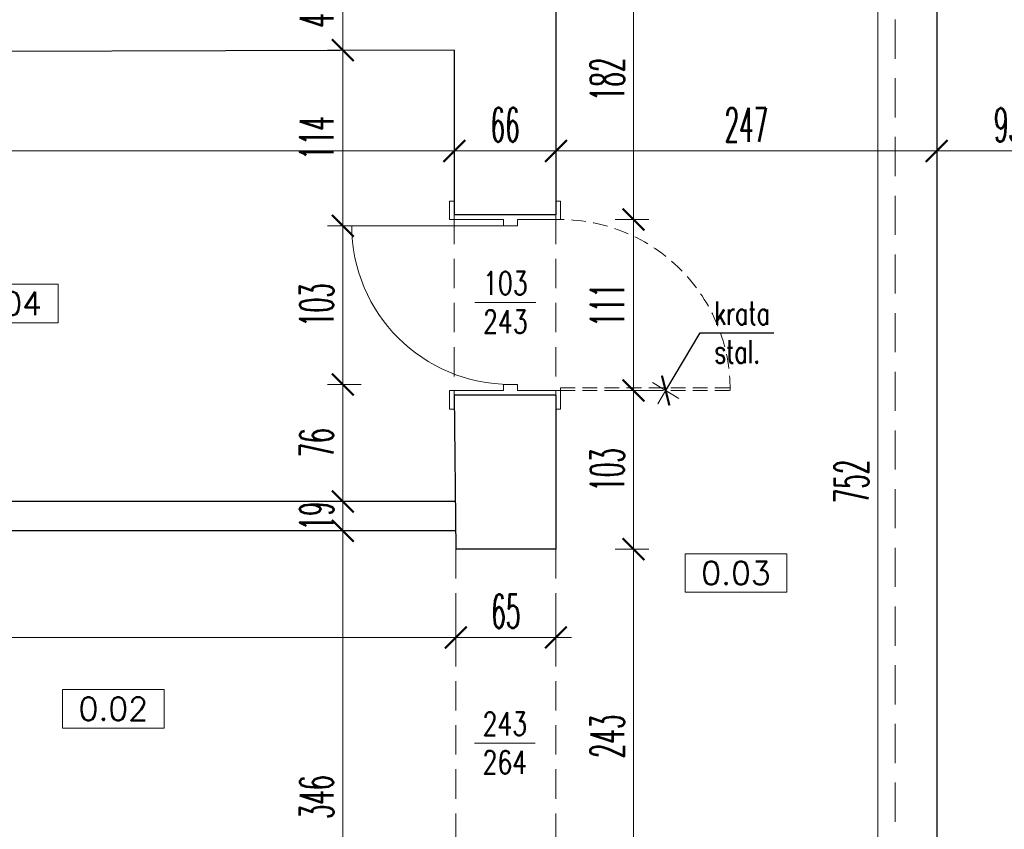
# Model space of a CAD drawing. Header units: millimetres. Extents: x -5207 to 173417, y -28809 to -6400.
# Tile 249 of 256: x 9363 to 10001, y -11549 to -11024. Entities that reach past the tile are written whole.
import ezdxf

# ---------------------------------------------------------------- set-up
doc = ezdxf.new("R2010")
doc.units = ezdxf.units.MM
doc.linetypes.add('HIDDEN', pattern=[9.524999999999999, 6.35, -3.175])
for name, color, linetype, lineweight in [('m_cienka', 6, 'Continuous', 5), ('m_stolarka', 52, 'Continuous', 9), ('m_tekst', 7, 'Continuous', 13), ('m_wymiary', 1, 'Continuous', 9), ('m_ściany', 90, 'Continuous', 30)]:
    doc.layers.add(name, color=color, linetype=linetype, lineweight=lineweight)
doc.styles.add('DIM', font='dim', dxfattribs={"width": 0.75})
doc.styles.add('ROMANS', font='Romans.shx', dxfattribs={"height": 0.2})
doc.styles.get("Standard").update_dxf_attribs({"font": 'txt.shx'})
doc.styles.add('styl1', font='simplex.shx', dxfattribs={"width": 0.75})
doc.styles.add('WYM', font='simplex.shx', dxfattribs={"width": 0.5})
doc.dimstyles.new('YAROVY', dxfattribs={"dimtxt": 12, "dimasz": 2, "dimexe": 0, "dimexo": 0, "dimgap": 4, "dimtad": 3, "dimdec": 1, "dimrnd": 0.5, "dimdsep": 46, "dimtxsty": 'DIM', "dimblk": 'YARA', "dimcen": 5, "dimse1": 1, "dimse2": 1, "dimclrd": 1, "dimclrt": 3, "dimadec": 0, "dimazin": 0, "dimtfac": 1, "dimtdec": 1, "dimtmove": 0, "dimatfit": 3, "dimldrblk": 'YARA', "dimfxl": 1, "dimtolj": 1, "dimtzin": 0, "dimarcsym": 0})
doc.dimstyles.new('ZOL_3DPROJEKT100', dxfattribs={"dimscale": 2, "dimtxt": 10, "dimasz": 5, "dimexe": 0, "dimexo": 0, "dimgap": 3, "dimtad": 1, "dimdec": 1, "dimrnd": 0.5, "dimdsep": 46, "dimtxsty": 'WYM', "dimblk1": 'YARA', "dimblk2": 'YARA', "dimsah": 1, "dimcen": 1.2, "dimdle": 6, "dimclrd": 1, "dimclre": 250, "dimclrt": 7, "dimadec": 1, "dimazin": 0, "dimtfac": 1, "dimtdec": 1, "dimtix": 1, "dimtmove": 2, "dimatfit": 3, "dimldrblk": 'WW', "dimfxl": 1, "dimfxlon": 1, "dimtolj": 1, "dimtzin": 0, "dimlwd": -1, "dimlwe": 0, "dimarcsym": 0})

# ---------------------------------------------------------------- blocks, each defined once
blk = doc.blocks.new('DIMTICK')
for p, q in [((0, 1), (0, -1)), ((-1, 0), (1, -4.440892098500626e-16))]:
    blk.add_line(p, q)
at = {"const_width": 0.1414213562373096}
blk.add_lwpolyline([(0.7071067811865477, 0.7071067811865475), (-0.7071067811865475, -0.7071067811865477)], dxfattribs=at)
blk = doc.blocks.new('YARA')
at = {"layer": 'm_wymiary'}
blk.add_blockref('DIMTICK', (0, 0), dxfattribs=at)
blk = doc.blocks.new('*D4326')
at = {"layer": 'Defpoints', "color": 0, "ltscale": 2, "transparency": 16777216}
for p in [(15193.44700317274, -9604.169468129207), (8808.44700317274, -11688.27081603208), (15193.44700317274, -11684.77081603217)]:
    blk.add_point(p, dxfattribs=at)
at = {"layer": 'm_wymiary', "color": 250, "linetype": 'HIDDEN', "lineweight": 0, "ltscale": 2, "transparency": 16777216}
for p, q in [((8808.44700317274, -9616.169468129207), (8808.44700317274, -9604.169468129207)), ((15193.44700317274, -9616.169468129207), (15193.44700317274, -9604.169468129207))]:
    blk.add_line(p, q, dxfattribs=at)
at = {"layer": 'm_wymiary', "color": 1, "ltscale": 2, "transparency": 16777216}
blk.add_line((8818.44700317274, -9604.169468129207), (15183.44700317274, -9604.169468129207), dxfattribs=at)
at = {"layer": 'm_wymiary', "color": 1, "ltscale": 2, "transparency": 16777216, "xscale": 10, "yscale": 10, "zscale": 10, "rotation": 180}
blk.add_blockref('YARA', (8808.44700317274, -9604.169468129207), dxfattribs=at)
at = {"layer": 'm_wymiary', "color": 1, "ltscale": 2, "transparency": 16777216, "xscale": 10, "yscale": 10, "zscale": 10}
blk.add_blockref('YARA', (15193.44700317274, -9604.169468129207), dxfattribs=at)
at = {"layer": 'm_wymiary', "color": 7, "ltscale": 2, "transparency": 16777216, "insert": (12000.94700317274, -9587.169468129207), "char_height": 22, "attachment_point": 5, "style": 'WYM'}
blk.add_mtext('\\A1;6385', dxfattribs=at)
blk = doc.blocks.new('WW')
at = {"ltscale": 2}
for p, q in [((3, 3), (-3, -3)), ((0, -3), (0, 3)), ((-6.309587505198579, 0), (6.099896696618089, 0))]:
    blk.add_line(p, q, dxfattribs=at)
blk = doc.blocks.new('*D4366')
at = {"layer": 'Defpoints', "color": 0, "ltscale": 2, "transparency": 16777216}
for p in [(9987.447003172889, -10487.27081603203), (8562.620227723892, -11688.27081603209), (8808.447003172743, -11688.27081603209)]:
    blk.add_point(p, dxfattribs=at)
at = {"layer": 'm_wymiary', "color": 250, "linetype": 'HIDDEN', "lineweight": 0, "ltscale": 2, "transparency": 16777216}
for p, q in [((8574.620227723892, -10487.27081603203), (8562.620227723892, -10487.27081603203)), ((8574.620227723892, -11688.27081603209), (8562.620227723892, -11688.27081603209))]:
    blk.add_line(p, q, dxfattribs=at)
at = {"layer": 'm_wymiary', "color": 1, "ltscale": 2, "transparency": 16777216}
blk.add_line((8562.620227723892, -10497.27081603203), (8562.620227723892, -11678.27081603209), dxfattribs=at)
at = {"layer": 'm_wymiary', "color": 1, "ltscale": 2, "transparency": 16777216, "xscale": 10, "yscale": 10, "zscale": 10}
for p, rotation in [((8562.620227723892, -10487.27081603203), 90), ((8562.620227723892, -11688.27081603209), 270)]:
    blk.add_blockref('YARA', p, dxfattribs=dict(at, rotation=rotation))
at = {"layer": 'm_wymiary', "color": 7, "ltscale": 2, "transparency": 16777216, "insert": (8545.620227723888, -11087.77081603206), "char_height": 22, "attachment_point": 5, "rotation": 90, "style": 'WYM'}
blk.add_mtext('\\A1;1201', dxfattribs=at)
blk = doc.blocks.new('*D4369')
at = {"layer": 'Defpoints', "color": 0, "ltscale": 2, "transparency": 16777216}
for p in [(9987.447003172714, -9859.270816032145), (8512.620227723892, -13404.27081603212), (9987.447003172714, -13404.27081603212)]:
    blk.add_point(p, dxfattribs=at)
at = {"layer": 'm_wymiary', "color": 250, "linetype": 'HIDDEN', "lineweight": 0, "ltscale": 2, "transparency": 16777216}
for p, q in [((8524.62022772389, -9859.270816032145), (8512.62022772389, -9859.270816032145)), ((8524.620227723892, -13404.27081603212), (8512.620227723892, -13404.27081603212))]:
    blk.add_line(p, q, dxfattribs=at)
at = {"layer": 'm_wymiary', "color": 1, "ltscale": 2, "transparency": 16777216}
blk.add_line((8512.62022772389, -9869.270816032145), (8512.620227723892, -13394.27081603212), dxfattribs=at)
at = {"layer": 'm_wymiary', "color": 1, "ltscale": 2, "transparency": 16777216, "xscale": 10, "yscale": 10, "zscale": 10}
for p, rotation in [((8512.62022772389, -9859.270816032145), 90), ((8512.620227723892, -13404.27081603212), 270)]:
    blk.add_blockref('YARA', p, dxfattribs=dict(at, rotation=rotation))
at = {"layer": 'm_wymiary', "color": 7, "ltscale": 2, "transparency": 16777216, "insert": (8495.620227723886, -11631.77081603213), "char_height": 22, "attachment_point": 5, "rotation": 90, "style": 'WYM'}
blk.add_mtext('\\A1;3545', dxfattribs=at)
blk = doc.blocks.new('*D4842')
at = {"layer": 'Defpoints', "color": 0, "ltscale": 2, "transparency": 16777216}
for p in [(9644.447003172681, -11043.27081603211), (9032.44700317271, -11045.27081603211), (9644.447003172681, -11108.75701787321)]:
    blk.add_point(p, dxfattribs=at)
at = {"layer": 'm_wymiary', "color": 250, "linetype": 'HIDDEN', "lineweight": 0, "ltscale": 2, "transparency": 16777216}
for p, q in [((9032.44700317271, -11096.75701787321), (9032.44700317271, -11108.75701787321)), ((9644.447003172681, -11096.75701787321), (9644.447003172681, -11108.75701787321))]:
    blk.add_line(p, q, dxfattribs=at)
at = {"layer": 'm_wymiary', "color": 1, "ltscale": 2, "transparency": 16777216}
blk.add_line((9042.44700317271, -11108.75701787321), (9634.447003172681, -11108.75701787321), dxfattribs=at)
at = {"layer": 'm_wymiary', "color": 1, "ltscale": 2, "transparency": 16777216, "xscale": 10, "yscale": 10, "zscale": 10, "rotation": 180}
blk.add_blockref('YARA', (9032.44700317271, -11108.75701787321), dxfattribs=at)
at = {"layer": 'm_wymiary', "color": 1, "ltscale": 2, "transparency": 16777216, "xscale": 10, "yscale": 10, "zscale": 10}
blk.add_blockref('YARA', (9644.447003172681, -11108.75701787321), dxfattribs=at)
at = {"layer": 'm_wymiary', "color": 7, "ltscale": 2, "transparency": 16777216, "insert": (9338.447003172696, -11091.75701787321), "char_height": 22, "attachment_point": 5, "style": 'WYM'}
blk.add_mtext('\\A1;612', dxfattribs=at)
blk = doc.blocks.new('*D4843')
at = {"layer": 'Defpoints', "color": 0, "ltscale": 2, "transparency": 16777216}
for p in [(9644.447003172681, -11043.27081603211), (9710.447003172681, -11108.75701787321), (9710.447003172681, -11108.75701787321)]:
    blk.add_point(p, dxfattribs=at)
at = {"layer": 'm_wymiary', "color": 250, "linetype": 'HIDDEN', "lineweight": 0, "ltscale": 2, "transparency": 16777216}
blk.add_line((9644.447003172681, -11096.75701787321), (9644.447003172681, -11108.75701787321), dxfattribs=at)
at = {"layer": 'm_wymiary', "color": 1, "ltscale": 2, "transparency": 16777216}
blk.add_line((9654.447003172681, -11108.75701787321), (9700.447003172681, -11108.75701787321), dxfattribs=at)
at = {"layer": 'm_wymiary', "color": 1, "ltscale": 2, "transparency": 16777216, "xscale": 10, "yscale": 10, "zscale": 10, "rotation": 180}
blk.add_blockref('YARA', (9644.447003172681, -11108.75701787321), dxfattribs=at)
at = {"layer": 'm_wymiary', "color": 1, "ltscale": 2, "transparency": 16777216, "xscale": 10, "yscale": 10, "zscale": 10}
blk.add_blockref('YARA', (9710.447003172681, -11108.75701787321), dxfattribs=at)
at = {"layer": 'm_wymiary', "color": 7, "ltscale": 2, "transparency": 16777216, "insert": (9677.447003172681, -11091.75701787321), "char_height": 22, "attachment_point": 5, "style": 'WYM'}
blk.add_mtext('\\A1;66', dxfattribs=at)
blk = doc.blocks.new('*D4844')
at = {"layer": 'Defpoints', "color": 0, "ltscale": 2, "transparency": 16777216}
for p in [(9710.447003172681, -11108.75701787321), (9957.447003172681, -11108.75701787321), (9957.447003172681, -11108.75701787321)]:
    blk.add_point(p, dxfattribs=at)
at = {"layer": 'm_wymiary', "color": 1, "ltscale": 2, "transparency": 16777216}
blk.add_line((9720.447003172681, -11108.75701787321), (9947.447003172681, -11108.75701787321), dxfattribs=at)
at = {"layer": 'm_wymiary', "color": 1, "ltscale": 2, "transparency": 16777216, "xscale": 10, "yscale": 10, "zscale": 10, "rotation": 180}
blk.add_blockref('YARA', (9710.447003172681, -11108.75701787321), dxfattribs=at)
at = {"layer": 'm_wymiary', "color": 1, "ltscale": 2, "transparency": 16777216, "xscale": 10, "yscale": 10, "zscale": 10}
blk.add_blockref('YARA', (9957.447003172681, -11108.75701787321), dxfattribs=at)
at = {"layer": 'm_wymiary', "color": 7, "ltscale": 2, "transparency": 16777216, "insert": (9833.947003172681, -11091.75701787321), "char_height": 22, "attachment_point": 5, "style": 'WYM'}
blk.add_mtext('\\A1;247', dxfattribs=at)
blk = doc.blocks.new('*D4845')
at = {"layer": 'Defpoints', "color": 0, "ltscale": 2, "transparency": 16777216}
for p in [(9957.447003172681, -11108.75701787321), (10050.44700317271, -11108.75701787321), (10050.44700317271, -11108.75701787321)]:
    blk.add_point(p, dxfattribs=at)
at = {"layer": 'm_wymiary', "color": 1, "ltscale": 2, "transparency": 16777216}
blk.add_line((9967.447003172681, -11108.75701787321), (10040.44700317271, -11108.75701787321), dxfattribs=at)
at = {"layer": 'm_wymiary', "color": 1, "ltscale": 2, "transparency": 16777216, "xscale": 10, "yscale": 10, "zscale": 10, "rotation": 180}
blk.add_blockref('YARA', (9957.447003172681, -11108.75701787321), dxfattribs=at)
at = {"layer": 'm_wymiary', "color": 1, "ltscale": 2, "transparency": 16777216, "xscale": 10, "yscale": 10, "zscale": 10}
blk.add_blockref('YARA', (10050.44700317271, -11108.75701787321), dxfattribs=at)
at = {"layer": 'm_wymiary', "color": 7, "ltscale": 2, "transparency": 16777216, "insert": (10003.9470031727, -11091.75701787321), "char_height": 22, "attachment_point": 5, "style": 'WYM'}
blk.add_mtext('\\A1;93', dxfattribs=at)
blk = doc.blocks.new('*D4846')
at = {"layer": 'Defpoints', "color": 0, "ltscale": 2, "transparency": 16777216}
for p in [(9645.447003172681, -11367.27081603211), (9032.447003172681, -11412.27081603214), (9645.447003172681, -11424.55557012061)]:
    blk.add_point(p, dxfattribs=at)
at = {"layer": 'm_wymiary', "color": 250, "linetype": 'HIDDEN', "lineweight": 0, "ltscale": 2, "transparency": 16777216}
for p, q in [((9032.447003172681, -11412.55557012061), (9032.447003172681, -11424.55557012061)), ((9645.447003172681, -11412.55557012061), (9645.447003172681, -11424.55557012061))]:
    blk.add_line(p, q, dxfattribs=at)
at = {"layer": 'm_wymiary', "color": 1, "ltscale": 2, "transparency": 16777216}
blk.add_line((9042.447003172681, -11424.55557012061), (9635.447003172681, -11424.55557012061), dxfattribs=at)
at = {"layer": 'm_wymiary', "color": 1, "ltscale": 2, "transparency": 16777216, "xscale": 10, "yscale": 10, "zscale": 10, "rotation": 180}
blk.add_blockref('YARA', (9032.447003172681, -11424.55557012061), dxfattribs=at)
at = {"layer": 'm_wymiary', "color": 1, "ltscale": 2, "transparency": 16777216, "xscale": 10, "yscale": 10, "zscale": 10}
blk.add_blockref('YARA', (9645.447003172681, -11424.55557012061), dxfattribs=at)
at = {"layer": 'm_wymiary', "color": 7, "ltscale": 2, "transparency": 16777216, "insert": (9338.947003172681, -11407.55557012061), "char_height": 22, "attachment_point": 5, "style": 'WYM'}
blk.add_mtext('\\A1;613', dxfattribs=at)
blk = doc.blocks.new('*D4847')
at = {"layer": 'Defpoints', "color": 0, "ltscale": 2, "transparency": 16777216}
for p in [(9645.447003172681, -11367.27081603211), (9710.447003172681, -11367.27081603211), (9710.447003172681, -11424.55557012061)]:
    blk.add_point(p, dxfattribs=at)
at = {"layer": 'm_wymiary', "color": 250, "linetype": 'HIDDEN', "lineweight": 0, "ltscale": 2, "transparency": 16777216}
for p, q in [((9645.447003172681, -11412.55557012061), (9645.447003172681, -11424.55557012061)), ((9710.447003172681, -11412.55557012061), (9710.447003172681, -11424.55557012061))]:
    blk.add_line(p, q, dxfattribs=at)
at = {"layer": 'm_wymiary', "color": 1, "ltscale": 2, "transparency": 16777216}
blk.add_line((9655.447003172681, -11424.55557012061), (9700.447003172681, -11424.55557012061), dxfattribs=at)
at = {"layer": 'm_wymiary', "color": 1, "ltscale": 2, "transparency": 16777216, "xscale": 10, "yscale": 10, "zscale": 10, "rotation": 180}
blk.add_blockref('YARA', (9645.447003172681, -11424.55557012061), dxfattribs=at)
at = {"layer": 'm_wymiary', "color": 1, "ltscale": 2, "transparency": 16777216, "xscale": 10, "yscale": 10, "zscale": 10}
blk.add_blockref('YARA', (9710.447003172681, -11424.55557012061), dxfattribs=at)
at = {"layer": 'm_wymiary', "color": 7, "ltscale": 2, "transparency": 16777216, "insert": (9677.947003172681, -11407.55557012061), "char_height": 22, "attachment_point": 5, "style": 'WYM'}
blk.add_mtext('\\A1;65', dxfattribs=at)
blk = doc.blocks.new('*D4654')
at = {"layer": 'Defpoints', "color": 0, "ltscale": 2, "transparency": 16777216}
for p in [(9572.168066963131, -11355.27081603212), (9644.447003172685, -11355.27081603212), (9615.447003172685, -11701.27081603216)]:
    blk.add_point(p, dxfattribs=at)
at = {"layer": 'm_wymiary', "color": 250, "linetype": 'HIDDEN', "lineweight": 0, "ltscale": 2, "transparency": 16777216}
for p, q in [((9584.168066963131, -11355.27081603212), (9572.168066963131, -11355.27081603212)), ((9584.168066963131, -11701.27081603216), (9572.168066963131, -11701.27081603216))]:
    blk.add_line(p, q, dxfattribs=at)
at = {"layer": 'm_wymiary', "color": 1, "ltscale": 2, "transparency": 16777216}
blk.add_line((9572.168066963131, -11691.27081603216), (9572.168066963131, -11365.27081603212), dxfattribs=at)
at = {"layer": 'm_wymiary', "color": 1, "ltscale": 2, "transparency": 16777216, "xscale": 10, "yscale": 10, "zscale": 10}
for p, rotation in [((9572.168066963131, -11355.27081603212), 90), ((9572.168066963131, -11701.27081603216), 270)]:
    blk.add_blockref('YARA', p, dxfattribs=dict(at, rotation=rotation))
at = {"layer": 'm_wymiary', "color": 7, "ltscale": 2, "transparency": 16777216, "insert": (9555.168066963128, -11528.27081603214), "char_height": 22, "attachment_point": 5, "rotation": 90, "style": 'WYM'}
blk.add_mtext('\\A1;346', dxfattribs=at)
blk = doc.blocks.new('*D4655')
at = {"layer": 'Defpoints', "color": 0, "ltscale": 2, "transparency": 16777216}
for p in [(9572.168066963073, -11336.27081603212), (9645.137003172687, -11336.27081603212), (9644.447003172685, -11355.27081603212)]:
    blk.add_point(p, dxfattribs=at)
at = {"layer": 'm_wymiary', "color": 1, "ltscale": 2, "transparency": 16777216}
for p, q in [((9572.168066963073, -11326.27081603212), (9572.168066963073, -11316.27081603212)), ((9572.168066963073, -11355.27081603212), (9572.168066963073, -11336.27081603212)), ((9572.168066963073, -11365.27081603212), (9572.168066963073, -11375.27081603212))]:
    blk.add_line(p, q, dxfattribs=at)
at = {"layer": 'm_wymiary', "color": 250, "linetype": 'HIDDEN', "lineweight": 0, "ltscale": 2, "transparency": 16777216}
for p, q in [((9584.168066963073, -11336.27081603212), (9572.168066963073, -11336.27081603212)), ((9584.168066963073, -11355.27081603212), (9572.168066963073, -11355.27081603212))]:
    blk.add_line(p, q, dxfattribs=at)
at = {"layer": 'm_wymiary', "color": 1, "ltscale": 2, "transparency": 16777216, "xscale": 10, "yscale": 10, "zscale": 10}
for p, rotation in [((9572.168066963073, -11336.27081603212), 270), ((9572.168066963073, -11355.27081603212), 90)]:
    blk.add_blockref('YARA', p, dxfattribs=dict(at, rotation=rotation))
at = {"layer": 'm_wymiary', "color": 7, "ltscale": 2, "transparency": 16777216, "insert": (9555.16806696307, -11345.77081603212), "char_height": 22, "attachment_point": 5, "rotation": 90, "style": 'WYM'}
blk.add_mtext('\\A1;19', dxfattribs=at)
blk = doc.blocks.new('*D4656')
at = {"layer": 'Defpoints', "color": 0, "ltscale": 2, "transparency": 16777216}
for p in [(9572.168066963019, -11043.27081603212), (9644.447003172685, -11043.27081603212), (9680.947003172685, -11157.27081603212)]:
    blk.add_point(p, dxfattribs=at)
at = {"layer": 'm_wymiary', "color": 250, "linetype": 'HIDDEN', "lineweight": 0, "ltscale": 2, "transparency": 16777216}
for p, q in [((9584.168066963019, -11043.27081603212), (9572.168066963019, -11043.27081603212)), ((9584.168066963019, -11157.27081603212), (9572.168066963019, -11157.27081603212))]:
    blk.add_line(p, q, dxfattribs=at)
at = {"layer": 'm_wymiary', "color": 1, "ltscale": 2, "transparency": 16777216}
blk.add_line((9572.168066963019, -11147.27081603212), (9572.168066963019, -11053.27081603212), dxfattribs=at)
at = {"layer": 'm_wymiary', "color": 1, "ltscale": 2, "transparency": 16777216, "xscale": 10, "yscale": 10, "zscale": 10}
for p, rotation in [((9572.168066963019, -11043.27081603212), 90), ((9572.168066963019, -11157.27081603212), 270)]:
    blk.add_blockref('YARA', p, dxfattribs=dict(at, rotation=rotation))
at = {"layer": 'm_wymiary', "color": 7, "ltscale": 2, "transparency": 16777216, "insert": (9555.168066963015, -11100.27081603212), "char_height": 22, "attachment_point": 5, "rotation": 90, "style": 'WYM'}
blk.add_mtext('\\A1;114', dxfattribs=at)
blk = doc.blocks.new('*D4657')
at = {"layer": 'Defpoints', "color": 0, "ltscale": 2, "transparency": 16777216}
for p in [(9572.168066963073, -10995.27081603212), (9644.447003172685, -10995.27081603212), (9644.447003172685, -11043.27081603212)]:
    blk.add_point(p, dxfattribs=at)
at = {"layer": 'm_wymiary', "color": 250, "linetype": 'HIDDEN', "lineweight": 0, "ltscale": 2, "transparency": 16777216}
for p, q in [((9584.168066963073, -10995.27081603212), (9572.168066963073, -10995.27081603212)), ((9584.168066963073, -11043.27081603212), (9572.168066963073, -11043.27081603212))]:
    blk.add_line(p, q, dxfattribs=at)
at = {"layer": 'm_wymiary', "color": 1, "ltscale": 2, "transparency": 16777216}
blk.add_line((9572.168066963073, -11033.27081603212), (9572.168066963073, -11005.27081603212), dxfattribs=at)
at = {"layer": 'm_wymiary', "color": 1, "ltscale": 2, "transparency": 16777216, "xscale": 10, "yscale": 10, "zscale": 10}
for p, rotation in [((9572.168066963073, -10995.27081603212), 90), ((9572.168066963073, -11043.27081603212), 270)]:
    blk.add_blockref('YARA', p, dxfattribs=dict(at, rotation=rotation))
at = {"layer": 'm_wymiary', "color": 7, "ltscale": 2, "transparency": 16777216, "insert": (9555.16806696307, -11019.27081603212), "char_height": 22, "attachment_point": 5, "rotation": 90, "style": 'WYM'}
blk.add_mtext('\\A1;48', dxfattribs=at)
blk = doc.blocks.new('*D4694')
at = {"layer": 'Defpoints', "color": 0, "ltscale": 2, "transparency": 16777216}
for p in [(9919.23535622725, -10947.27081603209), (9957.447003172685, -10947.27081603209), (9949.168051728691, -11699.2708160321)]:
    blk.add_point(p, dxfattribs=at)
at = {"layer": 'm_wymiary', "color": 250, "linetype": 'HIDDEN', "lineweight": 0, "ltscale": 2, "transparency": 16777216}
for p, q in [((9931.23535622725, -10947.27081603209), (9919.23535622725, -10947.27081603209)), ((9931.23535622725, -11699.2708160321), (9919.23535622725, -11699.2708160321))]:
    blk.add_line(p, q, dxfattribs=at)
at = {"layer": 'm_wymiary', "color": 1, "ltscale": 2, "transparency": 16777216}
blk.add_line((9919.23535622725, -11689.2708160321), (9919.23535622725, -10957.27081603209), dxfattribs=at)
at = {"layer": 'm_wymiary', "color": 1, "ltscale": 2, "transparency": 16777216, "xscale": 10, "yscale": 10, "zscale": 10}
for p, rotation in [((9919.23535622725, -10947.27081603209), 90), ((9919.23535622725, -11699.2708160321), 270)]:
    blk.add_blockref('YARA', p, dxfattribs=dict(at, rotation=rotation))
at = {"layer": 'm_wymiary', "color": 7, "ltscale": 2, "transparency": 16777216, "insert": (9902.235356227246, -11323.27081603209), "char_height": 22, "attachment_point": 5, "rotation": 90, "style": 'WYM'}
blk.add_mtext('\\A1;752', dxfattribs=at)
blk = doc.blocks.new('*D4696')
at = {"layer": 'Defpoints', "color": 0, "ltscale": 2, "transparency": 16777216}
for p in [(9710.447003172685, -11367.27081603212), (9760.753427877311, -11367.27081603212), (9710.447003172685, -11610.27081603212)]:
    blk.add_point(p, dxfattribs=at)
at = {"layer": 'm_wymiary', "color": 250, "linetype": 'HIDDEN', "lineweight": 0, "ltscale": 2, "transparency": 16777216}
for p, q in [((9748.753427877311, -11367.27081603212), (9760.753427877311, -11367.27081603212)), ((9748.753427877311, -11610.27081603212), (9760.753427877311, -11610.27081603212))]:
    blk.add_line(p, q, dxfattribs=at)
at = {"layer": 'm_wymiary', "color": 1, "ltscale": 2, "transparency": 16777216}
blk.add_line((9760.753427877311, -11600.27081603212), (9760.753427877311, -11377.27081603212), dxfattribs=at)
at = {"layer": 'm_wymiary', "color": 1, "ltscale": 2, "transparency": 16777216, "xscale": 10, "yscale": 10, "zscale": 10}
for p, rotation in [((9760.753427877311, -11367.27081603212), 90), ((9760.753427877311, -11610.27081603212), 270)]:
    blk.add_blockref('YARA', p, dxfattribs=dict(at, rotation=rotation))
at = {"layer": 'm_wymiary', "color": 7, "ltscale": 2, "transparency": 16777216, "insert": (9743.753427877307, -11488.77081603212), "char_height": 22, "attachment_point": 5, "rotation": 90, "style": 'WYM'}
blk.add_mtext('\\A1;243', dxfattribs=at)
blk = doc.blocks.new('*D4697')
at = {"layer": 'Defpoints', "color": 0, "ltscale": 2, "transparency": 16777216}
for p in [(9685.447003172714, -11264.27081603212), (9760.753427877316, -11264.27081603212), (9710.447003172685, -11367.27081603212)]:
    blk.add_point(p, dxfattribs=at)
at = {"layer": 'm_wymiary', "color": 250, "linetype": 'HIDDEN', "lineweight": 0, "ltscale": 2, "transparency": 16777216}
for p, q in [((9748.753427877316, -11264.27081603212), (9760.753427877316, -11264.27081603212)), ((9748.753427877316, -11367.27081603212), (9760.753427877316, -11367.27081603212))]:
    blk.add_line(p, q, dxfattribs=at)
at = {"layer": 'm_wymiary', "color": 1, "ltscale": 2, "transparency": 16777216}
blk.add_line((9760.753427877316, -11357.27081603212), (9760.753427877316, -11274.27081603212), dxfattribs=at)
at = {"layer": 'm_wymiary', "color": 1, "ltscale": 2, "transparency": 16777216, "xscale": 10, "yscale": 10, "zscale": 10}
for p, rotation in [((9760.753427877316, -11264.27081603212), 90), ((9760.753427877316, -11367.27081603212), 270)]:
    blk.add_blockref('YARA', p, dxfattribs=dict(at, rotation=rotation))
at = {"layer": 'm_wymiary', "color": 7, "ltscale": 2, "transparency": 16777216, "insert": (9743.753427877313, -11315.77081603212), "char_height": 22, "attachment_point": 5, "rotation": 90, "style": 'WYM'}
blk.add_mtext('\\A1;103', dxfattribs=at)
blk = doc.blocks.new('*D4698')
at = {"layer": 'Defpoints', "color": 0, "ltscale": 2, "transparency": 16777216}
for p in [(9685.447003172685, -11153.27081603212), (9760.753427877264, -11153.27081603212), (9685.447003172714, -11264.27081603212)]:
    blk.add_point(p, dxfattribs=at)
at = {"layer": 'm_wymiary', "color": 250, "linetype": 'HIDDEN', "lineweight": 0, "ltscale": 2, "transparency": 16777216}
for p, q in [((9748.753427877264, -11153.27081603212), (9760.753427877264, -11153.27081603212)), ((9748.753427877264, -11264.27081603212), (9760.753427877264, -11264.27081603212))]:
    blk.add_line(p, q, dxfattribs=at)
at = {"layer": 'm_wymiary', "color": 1, "ltscale": 2, "transparency": 16777216}
blk.add_line((9760.753427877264, -11254.27081603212), (9760.753427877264, -11163.27081603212), dxfattribs=at)
at = {"layer": 'm_wymiary', "color": 1, "ltscale": 2, "transparency": 16777216, "xscale": 10, "yscale": 10, "zscale": 10}
for p, rotation in [((9760.753427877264, -11153.27081603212), 90), ((9760.753427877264, -11264.27081603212), 270)]:
    blk.add_blockref('YARA', p, dxfattribs=dict(at, rotation=rotation))
at = {"layer": 'm_wymiary', "color": 7, "ltscale": 2, "transparency": 16777216, "insert": (9743.75342787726, -11208.77081603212), "char_height": 22, "attachment_point": 5, "rotation": 90, "style": 'WYM'}
blk.add_mtext('\\A1;111', dxfattribs=at)
blk = doc.blocks.new('*D4699')
at = {"layer": 'Defpoints', "color": 0, "ltscale": 2, "transparency": 16777216}
for p in [(9710.447003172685, -10971.27081603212), (9760.753427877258, -10971.27081603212), (9685.447003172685, -11153.27081603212)]:
    blk.add_point(p, dxfattribs=at)
at = {"layer": 'm_wymiary', "color": 250, "linetype": 'HIDDEN', "lineweight": 0, "ltscale": 2, "transparency": 16777216}
for p, q in [((9748.753427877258, -10971.27081603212), (9760.753427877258, -10971.27081603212)), ((9748.753427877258, -11153.27081603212), (9760.753427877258, -11153.27081603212))]:
    blk.add_line(p, q, dxfattribs=at)
at = {"layer": 'm_wymiary', "color": 1, "ltscale": 2, "transparency": 16777216}
blk.add_line((9760.753427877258, -11143.27081603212), (9760.753427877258, -10981.27081603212), dxfattribs=at)
at = {"layer": 'm_wymiary', "color": 1, "ltscale": 2, "transparency": 16777216, "xscale": 10, "yscale": 10, "zscale": 10}
for p, rotation in [((9760.753427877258, -10971.27081603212), 90), ((9760.753427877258, -11153.27081603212), 270)]:
    blk.add_blockref('YARA', p, dxfattribs=dict(at, rotation=rotation))
at = {"layer": 'm_wymiary', "color": 7, "ltscale": 2, "transparency": 16777216, "insert": (9743.753427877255, -11062.27081603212), "char_height": 22, "attachment_point": 5, "rotation": 90, "style": 'WYM'}
blk.add_mtext('\\A1;182', dxfattribs=at)
blk = doc.blocks.new('*D5227')
at = {"layer": 'Defpoints', "color": 0, "transparency": 16777216}
for p in [(9680.947003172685, -11157.27081603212), (9572.168066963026, -11260.27081603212), (9685.447003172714, -11260.27081603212)]:
    blk.add_point(p, dxfattribs=at)
at = {"layer": 'm_wymiary', "color": 250, "linetype": 'HIDDEN', "lineweight": 0, "transparency": 16777216}
for p, q in [((9584.168066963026, -11157.27081603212), (9572.168066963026, -11157.27081603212)), ((9584.168066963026, -11260.27081603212), (9572.168066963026, -11260.27081603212))]:
    blk.add_line(p, q, dxfattribs=at)
at = {"layer": 'm_wymiary', "color": 1, "transparency": 16777216}
blk.add_line((9572.168066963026, -11167.27081603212), (9572.168066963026, -11250.27081603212), dxfattribs=at)
at = {"layer": 'm_wymiary', "color": 1, "transparency": 16777216, "xscale": 10, "yscale": 10, "zscale": 10}
for p, rotation in [((9572.168066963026, -11157.27081603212), 90), ((9572.168066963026, -11260.27081603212), 270)]:
    blk.add_blockref('YARA', p, dxfattribs=dict(at, rotation=rotation))
at = {"layer": 'm_wymiary', "color": 7, "transparency": 16777216, "insert": (9555.168066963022, -11208.77081603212), "char_height": 22, "attachment_point": 5, "rotation": 90, "style": 'WYM'}
blk.add_mtext('\\A1;103', dxfattribs=at)
blk = doc.blocks.new('*D5228')
at = {"layer": 'Defpoints', "color": 0, "transparency": 16777216}
for p in [(9685.447003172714, -11260.27081603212), (9572.168066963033, -11336.27081603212), (9645.137003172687, -11336.27081603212)]:
    blk.add_point(p, dxfattribs=at)
at = {"layer": 'm_wymiary', "color": 250, "linetype": 'HIDDEN', "lineweight": 0, "transparency": 16777216}
for p, q in [((9584.168066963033, -11260.27081603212), (9572.168066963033, -11260.27081603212)), ((9584.168066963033, -11336.27081603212), (9572.168066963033, -11336.27081603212))]:
    blk.add_line(p, q, dxfattribs=at)
at = {"layer": 'm_wymiary', "color": 1, "transparency": 16777216}
blk.add_line((9572.168066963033, -11270.27081603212), (9572.168066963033, -11326.27081603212), dxfattribs=at)
at = {"layer": 'm_wymiary', "color": 1, "transparency": 16777216, "xscale": 10, "yscale": 10, "zscale": 10}
for p, rotation in [((9572.168066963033, -11260.27081603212), 90), ((9572.168066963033, -11336.27081603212), 270)]:
    blk.add_blockref('YARA', p, dxfattribs=dict(at, rotation=rotation))
at = {"layer": 'm_wymiary', "color": 7, "transparency": 16777216, "insert": (9555.16806696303, -11298.27081603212), "char_height": 22, "attachment_point": 5, "rotation": 90, "style": 'WYM'}
blk.add_mtext('\\A1;76', dxfattribs=at)

msp = doc.modelspace()

# ---------------------------------------------------------------- linework, layer by layer
at = {"layer": 'm_cienka', "linetype": 'HIDDEN', "ltscale": 4}
msp.add_line((9930.44700317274, -10947.27081603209), (9930.447003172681, -11699.27081603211), dxfattribs=at)
at = {"layer": 'm_cienka', "linetype": 'HIDDEN', "ltscale": 3}
for p, q in [((9644.447003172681, -11150.27081603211), (9644.447003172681, -11267.27081603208)), ((9710.44700317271, -11150.27081603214), (9710.447003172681, -11267.27081603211)), ((9645.447003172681, -11367.27081603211), (9645.447003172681, -11610.27081603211)), ((9710.447003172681, -11367.27081603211), (9710.447003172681, -11610.27081603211))]:
    msp.add_line(p, q, dxfattribs=at)
at = {"layer": 'm_cienka'}
for p, q in [((9387.478634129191, -11195.29193004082), (9321.478634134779, -11195.29193004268)), ((9387.478634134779, -11220.29193004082), (9387.478634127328, -11195.29193004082)), ((9321.478634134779, -11220.29193004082), (9387.478634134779, -11220.29193004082)), ((9794.247995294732, -11370.20652267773), (9794.247995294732, -11395.20652267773)), ((9860.247995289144, -11370.20652267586), (9794.247995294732, -11370.20652267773)), ((9860.247995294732, -11395.20652267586), (9860.247995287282, -11370.20652267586)), ((9794.247995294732, -11395.20652267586), (9860.247995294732, -11395.20652267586)), ((9390.272368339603, -11458.36217306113), (9390.272368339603, -11483.36217306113)), ((9456.272368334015, -11458.36217305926), (9390.272368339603, -11458.36217306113)), ((9456.272368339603, -11483.36217305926), (9456.272368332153, -11458.36217305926)), ((9390.272368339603, -11483.36217305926), (9456.272368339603, -11483.36217305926))]:
    msp.add_line(p, q, dxfattribs=at)
at = {"layer": 'm_cienka', "ltscale": 2}
for p, q in [((9697.378586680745, -11207.03127908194), (9657.827837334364, -11207.03127908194)), ((9697.038201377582, -11493.0939512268), (9657.4874520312, -11493.0939512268))]:
    msp.add_line(p, q, dxfattribs=at)
at = {"layer": 'm_stolarka', "ltscale": 2}
for p, q in [((9641.447003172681, -11153.27081603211), (9641.447003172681, -11141.27081603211)), ((9641.447003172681, -11141.27081603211), (9644.447003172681, -11141.27081603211)), ((9644.447003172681, -11141.27081603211), (9644.447003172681, -11141.27081603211)), ((9644.447003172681, -11141.27081603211), (9644.447003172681, -11141.27081603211)), ((9644.447003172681, -11141.27081603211), (9644.447003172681, -11150.27081603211)), ((9710.447003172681, -11150.27081603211), (9710.447003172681, -11141.27081603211)), ((9710.447003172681, -11141.27081603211), (9710.447003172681, -11141.27081603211)), ((9710.447003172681, -11141.27081603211), (9710.447003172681, -11141.27081603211)), ((9710.447003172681, -11141.27081603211), (9713.447003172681, -11141.27081603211)), ((9713.447003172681, -11141.27081603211), (9713.447003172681, -11153.27081603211)), ((9644.447003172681, -11150.27081603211), (9710.447003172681, -11150.27081603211)), ((9676.447003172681, -11153.27081603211), (9641.447003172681, -11153.27081603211)), ((9676.44700317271, -11157.27081603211), (9676.447003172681, -11153.27081603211)), ((9685.447003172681, -11157.27081603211), (9676.447003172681, -11157.27081603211)), ((9713.447003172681, -11153.27081603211), (9685.447003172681, -11153.27081603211)), ((9685.447003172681, -11153.27081603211), (9685.44700317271, -11157.27081603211)), ((9685.44700317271, -11260.27081603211), (9676.44700317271, -11260.27081603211)), ((9676.44700317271, -11260.27081603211), (9676.44700317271, -11264.27081603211)), ((9685.44700317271, -11264.27081603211), (9685.44700317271, -11260.27081603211)), ((9676.44700317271, -11264.27081603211), (9641.44700317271, -11264.27081603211)), ((9641.44700317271, -11264.27081603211), (9641.44700317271, -11276.27081603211)), ((9644.44700317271, -11276.27081603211), (9644.44700317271, -11267.27081603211)), ((9644.44700317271, -11267.27081603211), (9710.44700317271, -11267.27081603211)), ((9713.44700317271, -11264.27081603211), (9685.44700317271, -11264.27081603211)), ((9710.44700317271, -11267.27081603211), (9710.44700317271, -11276.27081603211)), ((9713.44700317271, -11276.27081603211), (9713.44700317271, -11264.27081603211)), ((9641.44700317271, -11276.27081603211), (9644.44700317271, -11276.27081603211)), ((9644.44700317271, -11276.27081603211), (9644.44700317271, -11276.27081603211)), ((9644.44700317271, -11276.27081603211), (9644.44700317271, -11276.27081603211)), ((9710.44700317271, -11276.27081603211), (9710.44700317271, -11276.27081603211)), ((9710.44700317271, -11276.27081603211), (9710.44700317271, -11276.27081603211)), ((9710.44700317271, -11276.27081603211), (9713.44700317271, -11276.27081603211))]:
    msp.add_line(p, q, dxfattribs=at)
at = {"layer": 'm_stolarka', "ltscale": 3}
msp.add_line((9680.947003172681, -11157.27081603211), (9577.947003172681, -11157.27081603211), dxfattribs=at)
at = {"layer": 'm_stolarka', "linetype": 'HIDDEN', "ltscale": 1.5}
for p, q in [((9713.44700317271, -11262.5820853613), (9823.455616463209, -11262.5820853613)), ((9713.44700317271, -11264.27081603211), (9823.447003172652, -11264.27081603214))]:
    msp.add_line(p, q, dxfattribs=at)
at = {"layer": 'm_stolarka'}
msp.add_line((9713.44700317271, -11264.27081603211), (9713.44700317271, -11262.5820853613), dxfattribs=at)
at = {"layer": 'm_stolarka', "ltscale": 3}
msp.add_arc((9680.947003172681, -11157.27081603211), 103, 180, 270, dxfattribs=at)
at = {"layer": 'm_stolarka', "linetype": 'HIDDEN', "ltscale": 1.5}
msp.add_arc((9713.163125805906, -11263.55664044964), 110.28618976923, 359.6289695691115, 89.85252012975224, dxfattribs=at)
at = {"layer": 'm_ściany', "ltscale": 2}
for p, q in [((9957.447003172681, -10947.27081603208), (9957.447003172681, -11699.27081603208)), ((9710.447003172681, -10971.27081603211), (9710.44700317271, -11150.27081603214)), ((9644.447003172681, -11043.27081603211), (9032.44700317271, -11045.27081603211)), ((9644.447003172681, -11043.27081603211), (9644.447003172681, -11150.27081603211)), ((9710.44700317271, -11150.27081603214), (9644.447003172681, -11150.27081603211)), ((9644.447003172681, -11267.27081603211), (9645.447003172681, -11367.27081603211)), ((9710.447003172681, -11267.27081603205), (9644.447003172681, -11267.27081603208)), ((9710.447003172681, -11267.27081603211), (9710.447003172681, -11367.27081603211)), ((9645.137003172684, -11336.27081603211), (9032.44700317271, -11336.27081603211)), ((9645.318290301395, -11355.27081603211), (9032.44700317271, -11355.27081603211)), ((9710.447003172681, -11367.27081603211), (9645.447003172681, -11367.27081603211))]:
    msp.add_line(p, q, dxfattribs=at)

# ---------------------------------------------------------------- texts
at = {"layer": 'm_tekst', "ltscale": 3, "char_height": 15, "attachment_point": 5, "style": 'styl1'}
for s, insert in [('103\\P243', (9677.603212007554, -11207.03127908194)), ('243\\P264', (9677.262826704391, -11493.0939512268))]:
    msp.add_mtext_dynamic_manual_height_columns(s, width=53.05657115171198, gutter_width=350, heights=[0], dxfattribs=dict(at, insert=insert))
at = {"layer": 'm_tekst', "char_height": 15, "attachment_point": 5, "style": 'ROMANS'}
for s, insert in [('0.04', (9354.478634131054, -11207.79193004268)), ('0.03', (9827.247995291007, -11382.70652267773)), ('0.02', (9423.272368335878, -11470.86217306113))]:
    msp.add_mtext_dynamic_manual_height_columns(s, width=49.99999999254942, gutter_width=1, heights=[0], dxfattribs=dict(at, insert=insert))
at = {"layer": 'm_tekst', "insert": (9813.2061130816, -11206.54876550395), "char_height": 15, "attachment_point": 1}
msp.add_mtext('{\\Fsimplex|c238;\\W0.7;krata\\Pstal.}', dxfattribs=at)

# ---------------------------------------------------------------- dimensions: what is measured, and where the dimension line sits
at = {"layer": 'm_wymiary', "ltscale": 2}
for base, p1, p2, picture, middle in [((15193.44700317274, -9604.169468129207), (8808.44700317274, -11688.27081603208), (15193.44700317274, -11684.77081603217), '*D4326', (12000.94700317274, -9587.169468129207)), ((9644.447003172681, -11108.75701787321), (9032.44700317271, -11045.27081603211), (9644.447003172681, -11043.27081603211), '*D4842', (9338.447003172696, -11091.75701787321)), ((9710.447003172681, -11108.75701787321), (9644.447003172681, -11043.27081603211), (9710.447003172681, -11108.75701787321), '*D4843', (9677.447003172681, -11091.75701787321)), ((9957.447003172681, -11108.75701787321), (9710.447003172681, -11108.75701787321), (9957.447003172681, -11108.75701787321), '*D4844', (9833.947003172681, -11091.75701787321)), ((10050.44700317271, -11108.75701787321), (9957.447003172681, -11108.75701787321), (10050.44700317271, -11108.75701787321), '*D4845', (10003.9470031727, -11091.75701787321)), ((9645.447003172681, -11424.55557012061), (9032.447003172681, -11412.27081603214), (9645.447003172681, -11367.27081603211), '*D4846', (9338.947003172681, -11407.55557012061)), ((9710.447003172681, -11424.55557012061), (9645.447003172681, -11367.27081603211), (9710.447003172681, -11367.27081603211), '*D4847', (9677.947003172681, -11407.55557012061))]:
    dim = msp.add_linear_dim(base=base, p1=p1, p2=p2, dimstyle='ZOL_3DPROJEKT100', override={"dimtxt": 11, "dimfxl": 6}, dxfattribs=at)
    dim.commit()
    dim.dimension.update_dxf_attribs({"geometry": picture, "text_midpoint": middle})
for base, p1, p2, picture, middle in [((8512.620227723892, -13404.27081603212), (9987.44700317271, -9859.270816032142), (9987.44700317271, -13404.27081603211), '*D4369', (8495.620227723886, -11631.77081603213)), ((8562.620227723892, -11688.27081603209), (9987.447003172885, -10487.27081603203), (8808.44700317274, -11688.27081603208), '*D4366', (8545.620227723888, -11087.77081603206)), ((9919.23535622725, -10947.27081603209), (9949.168051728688, -11699.2708160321), (9957.447003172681, -10947.27081603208), '*D4694', (9902.235356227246, -11323.27081603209)), ((9760.753427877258, -10971.27081603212), (9685.447003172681, -11153.27081603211), (9710.447003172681, -10971.27081603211), '*D4699', (9743.753427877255, -11062.27081603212)), ((9572.168066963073, -10995.27081603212), (9644.447003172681, -11043.27081603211), (9644.447003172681, -10995.27081603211), '*D4657', (9555.16806696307, -11019.27081603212)), ((9572.168066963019, -11043.27081603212), (9680.947003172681, -11157.27081603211), (9644.447003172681, -11043.27081603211), '*D4656', (9555.168066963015, -11100.27081603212)), ((9760.753427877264, -11153.27081603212), (9685.44700317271, -11264.27081603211), (9685.447003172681, -11153.27081603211), '*D4698', (9743.75342787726, -11208.77081603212)), ((9760.753427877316, -11264.27081603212), (9710.447003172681, -11367.27081603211), (9685.44700317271, -11264.27081603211), '*D4697', (9743.753427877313, -11315.77081603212)), ((9572.168066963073, -11336.27081603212), (9644.447003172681, -11355.27081603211), (9645.137003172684, -11336.27081603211), '*D4655', (9555.16806696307, -11345.77081603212)), ((9572.168066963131, -11355.27081603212), (9615.447003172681, -11701.27081603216), (9644.447003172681, -11355.27081603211), '*D4654', (9555.168066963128, -11528.27081603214)), ((9760.753427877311, -11367.27081603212), (9710.447003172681, -11610.27081603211), (9710.447003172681, -11367.27081603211), '*D4696', (9743.753427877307, -11488.77081603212))]:
    dim = msp.add_linear_dim(base=base, p1=p1, p2=p2, angle=90, dimstyle='ZOL_3DPROJEKT100', override={"dimtxt": 11, "dimfxl": 6}, dxfattribs=at)
    dim.commit()
    dim.dimension.update_dxf_attribs({"geometry": picture, "text_midpoint": middle})
at = {"layer": 'm_wymiary'}
for base, p1, p2, picture, middle in [((9572.168066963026, -11260.27081603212), (9680.947003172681, -11157.27081603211), (9685.44700317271, -11260.27081603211), '*D5227', (9555.168066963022, -11208.77081603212)), ((9572.168066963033, -11336.27081603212), (9685.44700317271, -11260.27081603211), (9645.137003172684, -11336.27081603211), '*D5228', (9555.16806696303, -11298.27081603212))]:
    dim = msp.add_linear_dim(base=base, p1=p1, p2=p2, angle=90, dimstyle='ZOL_3DPROJEKT100', override={"dimtxt": 11, "dimfxl": 6}, dxfattribs=at)
    dim.commit()
    dim.dimension.update_dxf_attribs({"geometry": picture, "text_midpoint": middle})

# ---------------------------------------------------------------- leaders
at = {"layer": 'm_tekst', "color": 6}
msp.add_leader([(9781.619995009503, -11264.27081603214), (9804.019044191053, -11226.73348078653), (9851.704039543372, -11226.72792659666)], dimstyle='YAROVY', override={"dimasz": 10, "dimgap": 4, "dimtad": 0}, dxfattribs=at)

doc.saveas('drawing.dxf')
